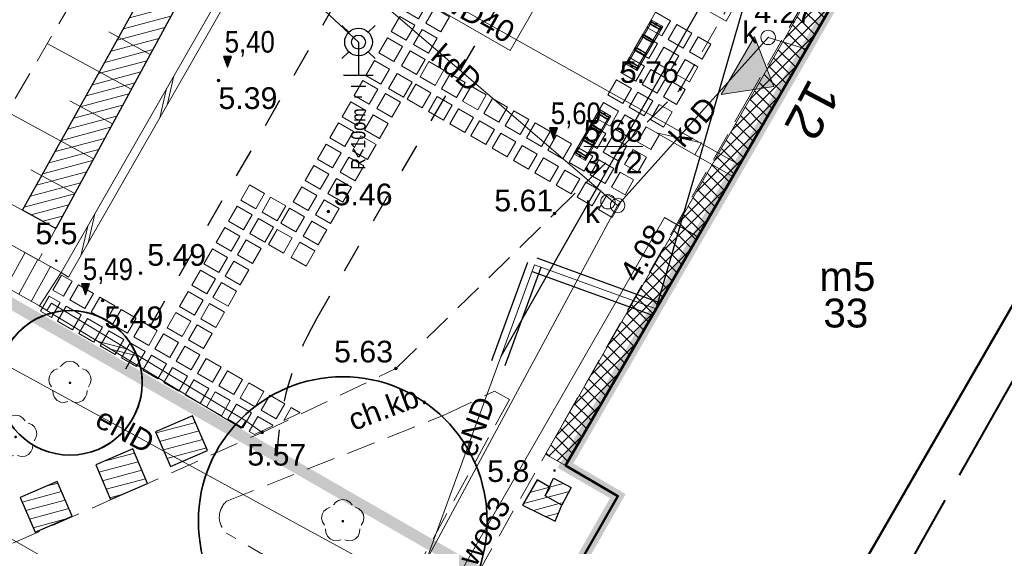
# Model space of a CAD drawing. Extents: x 5477758 to 5478338, y 5918274 to 5918502.
# Tile 57 of 121: x 5477929 to 5477963, y 5918425 to 5918443. Entities that reach past the tile are written whole.
import ezdxf
from ezdxf.enums import TextEntityAlignment as Align

# ---------------------------------------------------------------- set-up
doc = ezdxf.new("R2010")
doc.units = 0
doc.header["$PDSIZE"] = 0.75
for name, pattern in [('budynki akt$0$DASHED', [19.05, 12.7, -6.35]), ('L_0_06', [2, 1.5, -0.5]), ('PRZER1-1', [2, 1, -1]), ('PRZER2-1', [3, 2, -1]), ('PRZER4-1', [5, 4, -1])]:
    doc.linetypes.add(name, pattern=pattern)
doc.layers.get('0').update_dxf_attribs({"color": 8, "linetype": 'CONTINUOUS', "lineweight": 13})
doc.layers.add('!D_rzędne', color=8, linetype='CONTINUOUS')
for name, color, linetype, lineweight in [('000_wejscia do budynków', 8, 'CONTINUOUS', 0), ('0_chodnik do naprawy', 8, 'CONTINUOUS', 0), ('0_granica 10m od okien', 8, 'CONTINUOUS', 0), ('0_GRANICE NAWIERZCHNI', 8, 'CONTINUOUS', 0), ('0_podziały zieleni średniowysokiej i nasadzeń niskich', 8, 'CONTINUOUS', 0), ('0_PROJEKTOWANE SPADKI TERENU', 8, 'CONTINUOUS', 0), ('0_PROJEKTOWANE ZABAWKI', 8, 'CONTINUOUS', 0), ('0_PŁYTA CHODNIKOWA_BETONOWA', 8, 'CONTINUOUS', 0), ('A_GRANICA OPRACOWANIA', 8, 'CONTINUOUS', 0), ('E_linie_kablowe_0.4kV', 1, 'CONTINUOUS', 30), ('E_opis', 5, 'CONTINUOUS', 25), ('E_osw', 8, 'CONTINUOUS', 30), ('E_rury', 5, 'CONTINUOUS', 25), ('GEPADR_O', 8, 'CONTINUOUS', 18), ('GESBZO', 8, 'CONTINUOUS', 50), ('GESBZO_O', 8, 'CONTINUOUS', 50), ('GSPPRB', 8, 'CONTINUOUS', 20), ('GSPRDL', 8, 'CONTINUOUS', 18), ('GSPWPN', 8, 'CONTINUOUS', 13), ('GSPWPN_O', 8, 'CONTINUOUS', 13), ('GSSDSO', 8, 'CONTINUOUS', 18), ('GSSKOD', 8, 'PRZER2-1', 18), ('GSSKOD_O', 8, 'PRZER2-1', 18), ('GSSSCK', 8, 'CONTINUOUS', 18), ('GSSZSN', 8, 'PRZER2-1', 18), ('GULCPR', 8, 'CONTINUOUS', 18), ('GULCPR_O', 8, 'CONTINUOUS', 18), ('GULEPR', 8, 'CONTINUOUS', 18), ('GULEPR_O', 8, 'CONTINUOUS', 18), ('GULKPR', 8, 'CONTINUOUS', 18), ('GULKPR_O', 8, 'CONTINUOUS', 18), ('GULTPR', 8, 'CONTINUOUS', 18), ('GULWPR', 8, 'CONTINUOUS', 18), ('GULWPR_O', 8, 'CONTINUOUS', 18), ('GUPIWZ', 8, 'CONTINUOUS', 18), ('GUPIWZ_O', 8, 'CONTINUOUS', 18), ('GUPKSD', 8, 'CONTINUOUS', 18), ('GUPPRZ', 8, 'CONTINUOUS', 18), ('GUPPRZ_O', 8, 'CONTINUOUS', 18), ('OT_Rzedna', 8, 'CONTINUOUS', 18), ('pomiar', 8, 'CONTINUOUS', 18), ('wysokosci', 8, 'CONTINUOUS', 18), ('zakres', 8, 'PRZER4-1', 50), ('ZZ_grupa', 8, 'CONTINUOUS', 30), ('ZZ_grupa-krzewow-szraf', 8, 'CONTINUOUS', 13), ('ZZ_korona', 8, 'CONTINUOUS', 35)]:
    doc.layers.add(name, color=color, linetype=linetype, lineweight=lineweight)
doc.styles.add('CP_TXTCON', font='ARIAL.TTF', dxfattribs={"width": 0.8})
doc.styles.add('GEO-INFO', font='arial.ttf')
doc.styles.add('STYL_AUTOMATYCZNY_1', font='micross.ttf')
pattern_1 = [(194.933, (5477837.84446, 5918344.9947), (0.08181636, -0.30677734), [])]
pattern_2 = [(194.933, (5477838.29312, 5918344.3774), (0.08181636, -0.3067773), [])]

# ---------------------------------------------------------------- blocks, each defined once
blk = doc.blocks.new('zw$6B5E')
at = {"layer": 'E_osw', "color": 5}
for p, q in [((0.363, 0.041), (0.128, 0.275)), ((1.04, 0.041), (1.275, 0.275)), ((0.363, -0.637), (0.128, -0.871)), ((1.04, -0.637), (1.275, -0.871))]:
    blk.add_line(p, q, dxfattribs=at)
for radius in [0.479, 0.242]:
    blk.add_circle((0.702, -0.298), radius, dxfattribs=at)
blk = doc.blocks.new('POINT')
at = {"color": 0}
blk.add_point((0, 0), dxfattribs=at)
blk = doc.blocks.new('ODTN_2')
at = {"color": 0}
for points in [[(-1.5, -0.5), (0.5, 0.5)], [(-0.5, -0.5), (1.5, 0.5)]]:
    blk.add_lwpolyline(points, dxfattribs=at)
blk = doc.blocks.new('KOLO')
blk.add_hatch(color=0).paths.add_polyline_path([(-0.5, 0), (-0.482963, -0.12941), (-0.433013, -0.25), (-0.353553, -0.353553), (-0.25, -0.433013), (-0.12941, -0.482963), (0, -0.5), (0.12941, -0.482963), (0.25, -0.433013), (0.353553, -0.353553), (0.433013, -0.25), (0.482963, -0.12941), (0.5, 0), (0.482963, 0.12941), (0.433013, 0.25), (0.353553, 0.353553), (0.25, 0.433013), (0.12941, 0.482963), (0, 0.5), (-0.12941, 0.482963), (-0.25, 0.433013), (-0.353553, 0.353553), (-0.433013, 0.25), (-0.482963, 0.12941)])
blk = doc.blocks.new('SPDLP')
blk.add_hatch(color=0).paths.add_polyline_path([(0, -0.09), (0.027812, -0.085595), (0.052901, -0.072812), (0.072812, -0.052901), (0.085595, -0.027812), (0.09, 0), (0.085595, 0.027812), (0.072812, 0.052901), (0.052901, 0.072812), (0.027812, 0.085595), (0, 0.09), (-0.027812, 0.085595), (-0.052901, 0.072812), (-0.072812, 0.052901), (-0.085595, 0.027812), (-0.09, 0), (-0.085595, -0.027812), (-0.072812, -0.052901), (-0.052901, -0.072812), (-0.027812, -0.085595)])
at = {"color": 0}
for points in [[(-0.648554, 1.126667), (-0.481106, 1.325358), (-0.255912, 1.454989), (0, 1.5), (0.255912, 1.454989), (0.481106, 1.325358), (0.648554, 1.126667)], [(-1.271938, -0.268652), (-1.40916, -0.048001), (-1.462858, 0.20623), (-1.426585, 0.463525), (-1.304695, 0.693003), (-1.11182, 0.867117), (-0.871109, 0.964971)], [(0.871109, 0.964971), (1.11182, 0.867117), (1.304695, 0.693003), (1.426585, 0.463525), (1.462858, 0.20623), (1.40916, -0.048001), (1.271938, -0.268652)], [(-0.137547, -1.292703), (-0.389802, -1.355024), (-0.648184, -1.327532), (-0.881678, -1.213525), (-1.062258, -1.026689), (-1.168249, -0.78945), (-1.186929, -0.530282)], [(1.186929, -0.530282), (1.168249, -0.78945), (1.062258, -1.026689), (0.881678, -1.213525), (0.648184, -1.327532), (0.389802, -1.355024), (0.137547, -1.292703)]]:
    blk.add_lwpolyline(points, dxfattribs=at)
blk = doc.blocks.new('OKRAG_PELNY')
at = {"color": 0}
blk.add_lwpolyline([(0, 0.5), (0.12941, 0.482963), (0.25, 0.433013), (0.353553, 0.353553), (0.433013, 0.25), (0.482963, 0.12941), (0.5, 0), (0.482963, -0.12941), (0.433013, -0.25), (0.353553, -0.353553), (0.25, -0.433013), (0.12941, -0.482963), (0, -0.5), (-0.12941, -0.482963), (-0.25, -0.433013), (-0.353553, -0.353553), (-0.433013, -0.25), (-0.482963, -0.12941), (-0.5, 0), (-0.482963, 0.12941), (-0.433013, 0.25), (-0.353553, 0.353553), (-0.25, 0.433013), (-0.12941, 0.482963)], close=True, dxfattribs=at)
blk = doc.blocks.new('OTRN')
at = {"linetype": 'Continuous', "lineweight": 13}
blk.add_hatch(color=0, dxfattribs=at).paths.add_polyline_path([(0, -0.091, 1), (0, 0.091, 1)])
at = {"color": 0, "linetype": 'Continuous', "lineweight": 13}
blk.add_circle((0, 0), 0.0906, dxfattribs=at)
blk = doc.blocks.new('zw$2EFF')
at = {"lineweight": 18}
blk.add_hatch(color=256, dxfattribs=at).paths.add_polyline_path([(-0.771, 0.963), (0, 0), (0.77, 0.963)])
blk.add_lwpolyline([(-0.771, 0.963), (0.77, 0.963), (0, 0), (-0.771, 0.963)], dxfattribs=at)
blk = doc.blocks.new('G$C78CF4A41')
at = {"layer": '!D_rzędne', "linetype": 'Continuous', "lineweight": 13}
for points in [[(0, 0), (-0.324, 0.189), (-0.394, 0.069)], [(0, 0), (-0.253, 0.31), (-0.324, 0.189)]]:
    blk.add_hatch(color=256, dxfattribs=at).paths.add_polyline_path(points)
blk.add_lwpolyline([(0, 0), (-0.253, 0.31), (-0.394, 0.069), (0, 0)])
blk = doc.blocks.new('Płytka betonowa')
for points in [[(5469701.546, 5921608.104), (5469702.146, 5921608.104), (5469702.146, 5921607.504), (5469701.546, 5921607.504), (5469701.546, 5921608.104)], [(5469702.446, 5921608.104), (5469703.046, 5921608.104), (5469703.046, 5921607.504), (5469702.446, 5921607.504), (5469702.446, 5921608.104)]]:
    blk.add_lwpolyline(points)
blk = doc.blocks.new('zw$76AF')
at = {"color": 0}
for p, q in [((-227.1, 43.6), (-226.7, 43.2)), ((-227.1, 43.6), (-227.1, -2.4)), ((-226.7, 43.2), (-227.1, 43.6)), ((-50.9, 43.6), (-227.1, 43.6)), ((-222.5, 39), (-226.7, 43.2)), ((-226.7, 43.2), (-222.5, 39)), ((-222.5, 39), (-222.2, 38.7)), ((-222.2, 38.7), (-222.5, 39)), ((-222.2, 40.6), (-222.2, 28)), ((-220, 40.6), (-220, 41.4)), ((-214, 41.4), (-220, 41.4)), ((-220, 28), (-220, 40.6)), ((-214, 39.8), (-220, 39.8)), ((-214, 38.6), (-220, 38.6)), ((-214, 41.4), (-214, 40.6)), ((-214, 40.6), (-214, 28)), ((-211.8, 28), (-211.8, 40.6)), ((-170.2, 38.6), (-211.8, 38.6)), ((-170.2, 40.6), (-170.2, 28)), ((-168, 40.6), (-168, 41.4)), ((-162, 41.4), (-168, 41.4)), ((-168, 28), (-168, 40.6)), ((-162, 39.8), (-168, 39.8)), ((-162, 38.6), (-168, 38.6)), ((-162, 41.4), (-162, 40.6)), ((-162, 40.6), (-162, 28)), ((-159.8, 28), (-159.8, 40.6)), ((-118.2, 38.6), (-159.8, 38.6)), ((-118.2, 40.6), (-118.2, 28)), ((-116, 40.6), (-116, 41.4)), ((-110, 41.4), (-116, 41.4)), ((-116, 28), (-116, 40.6)), ((-110, 39.8), (-116, 39.8)), ((-110, 38.6), (-116, 38.6)), ((-110, 41.4), (-110, 40.6)), ((-110, 40.6), (-110, 28)), ((-107.8, 28), (-107.8, 40.6)), ((-66.2, 38.6), (-107.8, 38.6)), ((-66.2, 40.6), (-66.2, 28)), ((-64, 40.6), (-64, 41.4)), ((-58, 41.4), (-64, 41.4)), ((-64, 28), (-64, 40.6)), ((-58, 39.8), (-64, 39.8)), ((-58, 38.6), (-64, 38.6)), ((-58, 41.4), (-58, 40.6)), ((-58, 40.6), (-58, 28)), ((-55.8, 28), (-55.8, 40.6)), ((-55.8, 38.7), (-55.5, 39)), ((-55.5, 39), (-55.8, 38.7)), ((-51.3, 43.2), (-55.5, 39)), ((-55.5, 39), (-51.3, 43.2)), ((-51.3, 43.2), (-50.9, 43.6)), ((-50.9, 43.6), (-51.3, 43.2)), ((-50.9, -2.4), (-50.9, 43.6)), ((-226.7, -2), (-222.5, 2.2)), ((-222.5, 2.2), (-226.7, -2)), ((-222.2, 2.5), (-222.5, 2.2)), ((-222.5, 2.2), (-222.2, 2.5)), ((-222.2, 28), (-222.2, 21.7)), ((-222.2, 6.9), (-222.2, 21.7)), ((-222.2, 6.9), (-222.2, 0.6)), ((-220, 21.7), (-220, 28)), ((-220, 6.9), (-220, 21.7)), ((-220, 0.6), (-220, 6.9)), ((-220, 2.6), (-214, 2.6)), ((-214, 1.4), (-220, 1.4)), ((-220, -0.2), (-220, 0.6)), ((-214, 28), (-214, 21.7)), ((-214, 6.9), (-214, 21.7)), ((-214, 6.9), (-214, 0.6)), ((-214, 0.6), (-214, -0.2)), ((-211.8, 21.7), (-211.8, 28)), ((-211.8, 6.9), (-211.8, 21.7)), ((-211.8, 0.6), (-211.8, 6.9)), ((-211.8, 2.6), (-170.2, 2.6)), ((-170.2, 28), (-170.2, 21.7)), ((-170.2, 6.9), (-170.2, 21.7)), ((-170.2, 6.9), (-170.2, 0.6)), ((-168, 21.7), (-168, 28)), ((-168, 6.9), (-168, 21.7)), ((-168, 0.6), (-168, 6.9)), ((-168, 2.6), (-162, 2.6)), ((-162, 1.4), (-168, 1.4)), ((-168, -0.2), (-168, 0.6)), ((-162, 28), (-162, 21.7)), ((-162, 6.9), (-162, 21.7)), ((-162, 6.9), (-162, 0.6)), ((-162, 0.6), (-162, -0.2)), ((-159.8, 21.7), (-159.8, 28)), ((-159.8, 6.9), (-159.8, 21.7)), ((-159.8, 0.6), (-159.8, 6.9)), ((-159.8, 2.6), (-118.2, 2.6)), ((-118.2, 28), (-118.2, 21.7)), ((-118.2, 6.9), (-118.2, 21.7)), ((-118.2, 6.9), (-118.2, 0.6)), ((-116, 21.7), (-116, 28)), ((-116, 6.9), (-116, 21.7)), ((-116, 0.6), (-116, 6.9)), ((-116, 2.6), (-110, 2.6)), ((-110, 1.4), (-116, 1.4)), ((-116, -0.2), (-116, 0.6)), ((-110, 28), (-110, 21.7)), ((-110, 6.9), (-110, 21.7)), ((-110, 6.9), (-110, 0.6)), ((-110, 0.6), (-110, -0.2)), ((-107.8, 21.7), (-107.8, 28)), ((-107.8, 6.9), (-107.8, 21.7)), ((-107.8, 0.6), (-107.8, 6.9)), ((-107.8, 2.6), (-66.2, 2.6)), ((-66.2, 28), (-66.2, 21.7)), ((-66.2, 6.9), (-66.2, 21.7)), ((-66.2, 6.9), (-66.2, 0.6)), ((-64, 21.7), (-64, 28)), ((-64, 6.9), (-64, 21.7)), ((-64, 0.6), (-64, 6.9)), ((-64, 2.6), (-58, 2.6)), ((-58, 1.4), (-64, 1.4)), ((-64, -0.2), (-64, 0.6)), ((-58, 28), (-58, 21.7)), ((-58, 6.9), (-58, 21.7)), ((-58, 6.9), (-58, 0.6)), ((-58, 0.6), (-58, -0.2)), ((-55.8, 21.7), (-55.8, 28)), ((-55.8, 6.9), (-55.8, 21.7)), ((-55.8, 0.6), (-55.8, 6.9)), ((-55.5, 2.2), (-55.8, 2.5)), ((-55.8, 2.5), (-55.5, 2.2)), ((-55.5, 2.2), (-51.3, -2)), ((-51.3, -2), (-55.5, 2.2)), ((-226.7, -2), (-227.1, -2.4)), ((-227.1, -2.4), (-226.7, -2)), ((-227.1, -2.4), (-50.9, -2.4)), ((-214, -0.2), (-220, -0.2)), ((-162, -0.2), (-168, -0.2)), ((-110, -0.2), (-116, -0.2)), ((-58, -0.2), (-64, -0.2)), ((-50.9, -2.4), (-51.3, -2)), ((-51.3, -2), (-50.9, -2.4))]:
    blk.add_line(p, q, dxfattribs=at)
for centre in [(-224.6, 20.6), (-53.4, 20.6)]:
    blk.add_circle(centre, 1.6, dxfattribs=at)
for centre, start, end in [((-221.1, 40.6), 0, 180), ((-212.9, 40.6), 0, 180), ((-169.1, 40.6), 0, 180), ((-160.9, 40.6), 0, 180), ((-117.1, 40.6), 0, 180), ((-108.9, 40.6), 0, 180), ((-65.1, 40.6), 0, 180), ((-56.9, 40.6), 0, 180), ((-221.1, 28), 180, 0), ((-221.1, 0.6), 180, 0), ((-212.9, 28), 180, 0), ((-212.9, 0.6), 180, 0), ((-169.1, 28), 180, 0), ((-169.1, 0.6), 180, 0), ((-160.9, 28), 180, 0), ((-160.9, 0.6), 180, 0), ((-117.1, 28), 180, 0), ((-117.1, 0.6), 180, 0), ((-108.9, 28), 180, 0), ((-108.9, 0.6), 180, 0), ((-65.1, 28), 180, 0), ((-65.1, 0.6), 180, 0), ((-56.9, 28), 180, 0), ((-56.9, 0.6), 180, 0)]:
    blk.add_arc(centre, 1.1, start, end, dxfattribs=at)

msp = doc.modelspace()

# ---------------------------------------------------------------- hatches: boundary and pattern name
at = {"layer": '0_chodnik do naprawy'}
h = msp.add_hatch(dxfattribs=at)
h.set_pattern_fill('ANSI37', color=256, scale=0.1, style=0)
h.set_pattern_definition([(45, (0, 0), (-0.224506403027, 0.224506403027), []), (135, (0, 0), (-0.224506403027, -0.224506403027), [])])
h.paths.add_polyline_path([(5477964.141, 5918455.941), (5477963.369, 5918456.364), (5477946.91, 5918427.756), (5477947.596, 5918427.361)])
at = {"layer": 'ZZ_grupa-krzewow-szraf'}
h = msp.add_hatch(dxfattribs=at)
h.set_pattern_fill('ANSI31', color=256, scale=0.1, angle=90)
h.set_pattern_definition(pattern_1)
h.paths.add_polyline_path([(5477929.952, 5918435.573), (5477944.967, 5918463.262), (5477944.962, 5918463.253), (5477944.111, 5918463.726), (5477928.8, 5918436.198)])
h = msp.add_hatch(dxfattribs=at)
h.set_pattern_fill('ANSI31', color=256, scale=0.1, angle=90)
h.set_pattern_definition([(194.933, (5477837.31246, 5918345.02718), (0.08181636, -0.3067773), [])])
h.paths.add_polyline_path([(5477933.917, 5918427.335), (5477935.2, 5918427.886), (5477934.684, 5918429.085), (5477933.402, 5918428.534)])
h = msp.add_hatch(dxfattribs=at)
h.set_pattern_fill('ANSI31', color=256, scale=0.1, angle=90)
h.set_pattern_definition(pattern_1)
h.paths.add_polyline_path([(5477931.848, 5918426.185), (5477933.131, 5918426.736), (5477932.616, 5918427.936), (5477931.333, 5918427.384)])
h = msp.add_hatch(dxfattribs=at)
h.set_pattern_fill('ANSI31', color=256, scale=0.1, angle=90)
h.set_pattern_definition(pattern_1)
h.paths.add_polyline_path([(5477929.234, 5918425.062), (5477930.517, 5918425.613), (5477930.002, 5918426.813), (5477928.719, 5918426.262)])
h = msp.add_hatch(dxfattribs=at)
h.set_pattern_fill('ANSI31', color=256, scale=0.1, angle=90)
h.set_pattern_definition(pattern_2)
h.paths.add_polyline_path([(5477947.037, 5918426.622), (5477946.613, 5918426.866), (5477946.11, 5918425.992), (5477947.246, 5918425.441), (5477947.474, 5918425.989), (5477946.897, 5918426.318), (5477947.062, 5918426.608)])
h = msp.add_hatch(dxfattribs=at)
h.set_pattern_fill('ANSI31', color=256, scale=0.1, angle=90)
h.set_pattern_definition(pattern_2)
h.paths.add_polyline_path([(5477947.795, 5918426.603), (5477947.182, 5918426.924), (5477946.893, 5918426.32), (5477947.474, 5918425.989)])

# ---------------------------------------------------------------- linework, layer by layer
for p, q in [((5477929.766, 5918434.249), (5477930.139, 5918434.043)), ((5477930.139, 5918434.043), (5477930.395, 5918433.886)), ((5477929.805, 5918432.982), (5477929.726, 5918432.856)), ((5477929.384, 5918432.886), (5477929.64, 5918432.731)), ((5477929.726, 5918432.856), (5477929.641, 5918432.732))]:
    msp.add_line(p, q)
at = {"layer": '0_chodnik do naprawy'}
msp.add_lwpolyline([(5477964.141, 5918455.941), (5477963.369, 5918456.364), (5477946.91, 5918427.756), (5477947.596, 5918427.361), (5477964.141, 5918455.941)], dxfattribs=at)
at = {"layer": '0_granica 10m od okien', "linetype": 'PRZER1-1', "lineweight": 30}
for points in [[(5477938.942, 5918432.371), (5477955.6, 5918461.143)], [(5477941.676, 5918446.931), (5477932.36, 5918430.701)]]:
    msp.add_lwpolyline(points, dxfattribs=at)
msp.add_lwpolyline([(5477938.942, 5918432.371, 0.122354), (5477937.606, 5918427.684)], format="xyb", dxfattribs=at)
at = {"layer": '0_podziały zieleni średniowysokiej i nasadzeń niskich'}
for points in [[(5477944.188, 5918449.863), (5477948.829, 5918447.192), (5477945.683, 5918441.734), (5477941.044, 5918444.404), (5477944.188, 5918449.863)], [(5477948.482, 5918446.592), (5477947.983, 5918445.725), (5477953.164, 5918442.743), (5477953.651, 5918443.617), (5477948.482, 5918446.592)]]:
    msp.add_lwpolyline(points, dxfattribs=at)
at = {"layer": '0_PROJEKTOWANE SPADKI TERENU'}
msp.add_lwpolyline([(5477953.387, 5918437.365), (5477950.753, 5918438.874), (5477952.308, 5918438.533), (5477952.071, 5918438.119)], dxfattribs=at)
at = {"layer": '0_PŁYTA CHODNIKOWA_BETONOWA'}
for points in [[(5477952.629, 5918441.949), (5477952.332, 5918441.427), (5477951.89, 5918441.682), (5477952.189, 5918442.202), (5477952.629, 5918441.949)], [(5477952.183, 5918441.166), (5477951.887, 5918440.645), (5477951.44, 5918440.902), (5477951.74, 5918441.422), (5477952.183, 5918441.166)], [(5477951.738, 5918440.384), (5477951.442, 5918439.863), (5477950.991, 5918440.122), (5477951.29, 5918440.642), (5477951.738, 5918440.384)], [(5477951.293, 5918439.602), (5477950.996, 5918439.081), (5477950.542, 5918439.343), (5477950.841, 5918439.862), (5477951.293, 5918439.602)], [(5477950.848, 5918438.82), (5477950.551, 5918438.299), (5477950.092, 5918438.563), (5477950.392, 5918439.083), (5477950.848, 5918438.82)], [(5477950.402, 5918438.038), (5477950.106, 5918437.517), (5477949.643, 5918437.783), (5477949.942, 5918438.303), (5477950.402, 5918438.038)], [(5477949.957, 5918437.256), (5477949.661, 5918436.735), (5477949.193, 5918437.003), (5477949.493, 5918437.523), (5477949.957, 5918437.256)], [(5477936.654, 5918437.074), (5477936.354, 5918436.554), (5477936.874, 5918436.254), (5477937.174, 5918436.774), (5477936.654, 5918437.074)], [(5477949.512, 5918436.474), (5477949.216, 5918435.954), (5477948.744, 5918436.223), (5477949.044, 5918436.743), (5477949.512, 5918436.474)], [(5477936.229, 5918436.337), (5477935.93, 5918435.817), (5477936.45, 5918435.518), (5477936.749, 5918436.038), (5477936.229, 5918436.337)], [(5477937.39, 5918436.649), (5477937.091, 5918436.129), (5477937.61, 5918435.83), (5477937.91, 5918436.35), (5477937.39, 5918436.649)], [(5477936.966, 5918435.913), (5477936.666, 5918435.393), (5477937.186, 5918435.093), (5477937.486, 5918435.613), (5477936.966, 5918435.913)], [(5477935.805, 5918435.601), (5477935.505, 5918435.081), (5477936.025, 5918434.781), (5477936.325, 5918435.301), (5477935.805, 5918435.601)], [(5477936.541, 5918435.176), (5477936.242, 5918434.656), (5477936.762, 5918434.357), (5477937.061, 5918434.877), (5477936.541, 5918435.176)], [(5477935.381, 5918434.864), (5477935.081, 5918434.344), (5477935.601, 5918434.045), (5477935.9, 5918434.565), (5477935.381, 5918434.864)], [(5477936.117, 5918434.44), (5477935.817, 5918433.92), (5477936.337, 5918433.62), (5477936.637, 5918434.14), (5477936.117, 5918434.44)], [(5477930.221, 5918433.221), (5477929.844, 5918433.438), (5477930.144, 5918433.958), (5477930.52, 5918433.741), (5477930.221, 5918433.221)], [(5477934.956, 5918434.128), (5477934.657, 5918433.608), (5477935.176, 5918433.308), (5477935.476, 5918433.828), (5477934.956, 5918434.128)], [(5477930.957, 5918432.796), (5477930.438, 5918433.096), (5477930.737, 5918433.616), (5477931.257, 5918433.316), (5477930.957, 5918432.796)], [(5477935.693, 5918433.703), (5477935.393, 5918433.183), (5477935.913, 5918432.884), (5477936.212, 5918433.404), (5477935.693, 5918433.703)], [(5477934.532, 5918433.391), (5477934.232, 5918432.871), (5477934.752, 5918432.572), (5477935.052, 5918433.092), (5477934.532, 5918433.391)], [(5477929.797, 5918432.484), (5477929.42, 5918432.702), (5477929.719, 5918433.221), (5477930.096, 5918433.004), (5477929.797, 5918432.484)], [(5477931.694, 5918432.372), (5477931.174, 5918432.672), (5477931.474, 5918433.191), (5477931.993, 5918432.892), (5477931.694, 5918432.372)], [(5477935.268, 5918432.967), (5477934.969, 5918432.447), (5477935.489, 5918432.147), (5477935.788, 5918432.667), (5477935.268, 5918432.967)], [(5477930.533, 5918432.06), (5477930.013, 5918432.36), (5477930.313, 5918432.879), (5477930.833, 5918432.58), (5477930.533, 5918432.06)], [(5477932.43, 5918431.948), (5477931.91, 5918432.247), (5477932.21, 5918432.767), (5477932.73, 5918432.468), (5477932.43, 5918431.948)], [(5477934.328, 5918431.835), (5477933.808, 5918432.135), (5477934.107, 5918432.655), (5477934.627, 5918432.355), (5477934.328, 5918431.835)], [(5477931.269, 5918431.636), (5477930.75, 5918431.935), (5477931.049, 5918432.455), (5477931.569, 5918432.155), (5477931.269, 5918431.636)], [(5477933.167, 5918431.523), (5477932.647, 5918431.823), (5477932.947, 5918432.343), (5477933.466, 5918432.043), (5477933.167, 5918431.523)], [(5477935.064, 5918431.411), (5477934.544, 5918431.711), (5477934.844, 5918432.23), (5477935.364, 5918431.931), (5477935.064, 5918431.411)], [(5477932.006, 5918431.211), (5477931.486, 5918431.511), (5477931.786, 5918432.031), (5477932.305, 5918431.731), (5477932.006, 5918431.211)], [(5477933.903, 5918431.099), (5477933.383, 5918431.398), (5477933.683, 5918431.918), (5477934.203, 5918431.619), (5477933.903, 5918431.099)], [(5477932.742, 5918430.787), (5477932.223, 5918431.086), (5477932.522, 5918431.606), (5477933.042, 5918431.307), (5477932.742, 5918430.787)], [(5477934.64, 5918430.674), (5477934.12, 5918430.974), (5477934.419, 5918431.494), (5477934.939, 5918431.194), (5477934.64, 5918430.674)], [(5477933.479, 5918430.362), (5477932.959, 5918430.662), (5477933.259, 5918431.182), (5477933.778, 5918430.882), (5477933.479, 5918430.362)], [(5477935.376, 5918430.25), (5477934.856, 5918430.55), (5477935.156, 5918431.07), (5477935.676, 5918430.77), (5477935.376, 5918430.25)], [(5477934.215, 5918429.938), (5477933.695, 5918430.238), (5477933.995, 5918430.757), (5477934.515, 5918430.458), (5477934.215, 5918429.938)], [(5477936.113, 5918429.826), (5477935.593, 5918430.125), (5477935.892, 5918430.645), (5477936.412, 5918430.346), (5477936.113, 5918429.826)], [(5477934.952, 5918429.514), (5477934.432, 5918429.813), (5477934.732, 5918430.333), (5477935.251, 5918430.033), (5477934.952, 5918429.514)], [(5477936.329, 5918429.701), (5477936.849, 5918429.401), (5477937.149, 5918429.921), (5477936.629, 5918430.221), (5477936.329, 5918429.701)], [(5477935.688, 5918429.089), (5477935.168, 5918429.389), (5477935.468, 5918429.909), (5477935.988, 5918429.609), (5477935.688, 5918429.089)], [(5477937.586, 5918428.977), (5477937.066, 5918429.276), (5477937.365, 5918429.796), (5477937.885, 5918429.497), (5477937.586, 5918428.977)], [(5477936.204, 5918429.484), (5477935.905, 5918428.964), (5477936.425, 5918428.665), (5477936.724, 5918429.185), (5477936.204, 5918429.484)], [(5477937.868, 5918428.932), (5477937.841, 5918428.919), (5477938.102, 5918429.372), (5477938.413, 5918429.193), (5477937.868, 5918428.932)], [(5477937.443, 5918428.729), (5477937.461, 5918428.76), (5477936.941, 5918429.06), (5477936.641, 5918428.54), (5477936.825, 5918428.434), (5477937.443, 5918428.729)]]:
    msp.add_lwpolyline(points, dxfattribs=at)
at = {"layer": 'A_GRANICA OPRACOWANIA', "linetype": 'budynki akt$0$DASHED', "ltscale": 0.1, "const_width": 0.4}
msp.add_lwpolyline([(5477924.666, 5918437.385), (5477923.68, 5918435.693), (5477947.085, 5918422.232), (5477949.411, 5918426.304), (5477947.596, 5918427.361), (5477964.141, 5918455.941), (5477965.541, 5918458.35), (5477956.078, 5918463.925), (5477947.799, 5918468.803), (5477947.799, 5918468.803), (5477943.997, 5918471.043), (5477943.489, 5918470.182), (5477933.716, 5918453.151), (5477933.004, 5918451.909), (5477924.666, 5918437.385)], dxfattribs=at)
at = {"layer": 'E_linie_kablowe_0.4kV', "color": 7, "linetype": 'ByBlock'}
for p, q in [((5477940.433, 5918442.021), (5477940.433, 5918440.867)), ((5477940.94, 5918440.867), (5477939.917, 5918440.867)), ((5477940.684, 5918440.487), (5477940.173, 5918440.487)), ((5477940.552, 5918440.108), (5477940.297, 5918440.108))]:
    msp.add_line(p, q, dxfattribs=at)
at = {"layer": 'E_opis', "lineweight": 25}
for p, q in [((5477955.306, 5918448.612), (5477945.362, 5918431.14)), ((5477950.737, 5918432.786), (5477955.306, 5918448.612)), ((5477940.433, 5918442.021), (5477936.42, 5918445.751, 18.795))]:
    msp.add_line(p, q, dxfattribs=at)
at = {"layer": 'E_rury', "lineweight": 30}
for p, q in [((5477945.043, 5918430.995), (5477946.29, 5918434.398)), ((5477946.61, 5918434.547), (5477950.822, 5918433.021)), ((5477945.512, 5918430.823), (5477946.76, 5918434.226)), ((5477946.44, 5918434.077), (5477950.651, 5918432.551))]:
    msp.add_line(p, q, dxfattribs=at)
at = {"layer": 'GESBZO', "linetype": 'Continuous', "lineweight": 50}
msp.add_lwpolyline([(5477947.596, 5918427.361), (5477964.141, 5918455.941), (5477973.257, 5918450.553), (5477957.124, 5918422.592), (5477958.789, 5918421.465), (5477950.46, 5918406.9), (5477941.35, 5918412.22), (5477949.411, 5918426.304)], close=True, dxfattribs=at)
at = {"layer": 'GSPPRB', "linetype": 'Continuous', "lineweight": 20}
for p in [(5477955.94, 5918441.774), (5477953.623, 5918437.772), (5477952.118, 5918435.312), (5477930.139, 5918434.043), (5477929.384, 5918432.886), (5477950.737, 5918432.786), (5477947.596, 5918427.361), (5477949.411, 5918426.304)]:
    msp.add_point(p, dxfattribs=at)
at = {"layer": 'GSSDSO', "linetype": 'Continuous', "lineweight": 18}
for points in [[(5477930.395, 5918433.886), (5477937.827, 5918446.866), (5477937.028, 5918447.302), (5477942.928, 5918457.672), (5477942.928, 5918457.672), (5477942.928, 5918457.672), (5477942.676, 5918457.835), (5477942.676, 5918457.835), (5477942.676, 5918457.835), (5477936.617, 5918447.185), (5477937.415, 5918446.75), (5477930.139, 5918434.043)], [(5477929.64, 5918432.731), (5477936.372, 5918428.658), (5477936.527, 5918428.915), (5477929.805, 5918432.982)]]:
    msp.add_lwpolyline(points, dxfattribs=at)
at = {"layer": 'GSSKOD', "linetype": 'PRZER2-1', "lineweight": 18, "ltscale": 0.5}
for points in [[(5477924.632, 5918422.726), (5477928.468, 5918424.674), (5477937.092, 5918428.506), (5477941.728, 5918430.721), (5477947.221, 5918436.084), (5477951.574, 5918440.386), (5477956.873, 5918449.535), (5477962.493, 5918459.043), (5477964.446, 5918462.055), (5477967.996, 5918468.433), (5477968.236, 5918468.933)], [(5477963.369, 5918456.364), (5477953.957, 5918440.129), (5477943.324, 5918421.46), (5477943.065, 5918421.081), (5477945.62, 5918419.676), (5477944.34, 5918417.44), (5477941.721, 5918418.806)]]:
    msp.add_lwpolyline(points, dxfattribs=at)
msp.add_lwpolyline([(5477945.658, 5918429.644), (5477941.358, 5918421.799), (5477935.865, 5918425.024, -0.463504), (5477935.87, 5918426.128), (5477943.438, 5918429.127), (5477945.135, 5918429.94)], format="xyb", close=True, dxfattribs=at)
at = {"layer": 'GSSSCK', "linetype": 'Continuous', "lineweight": 18}
msp.add_lwpolyline([(5477925.206, 5918435.233), (5477925.891, 5918436.39), (5477930.139, 5918434.043), (5477929.384, 5918432.886)], close=True, dxfattribs=at)
at = {"layer": 'GSSSCK', "linetype": 'Continuous', "lineweight": 18, "flags": 128}
for points in [[(5477928.89, 5918434.733), (5477928.229, 5918433.535)], [(5477929.328, 5918434.491), (5477928.665, 5918433.29)], [(5477929.766, 5918434.249), (5477929.101, 5918433.045)]]:
    msp.add_lwpolyline(points, dxfattribs=at)
at = {"layer": 'GSSZSN', "linetype": 'PRZER2-1', "lineweight": 18, "ltscale": 0.5}
for points in [[(5477929.356, 5918434.475), (5477926.268, 5918436.181), (5477930.77, 5918443.87), (5477944.733, 5918468.243), (5477950.113, 5918477.734), (5477949.938, 5918479.477), (5477950.546, 5918480.534)], [(5477950.546, 5918480.534), (5477953.061, 5918478.205), (5477947.805, 5918468.497), (5477938.059, 5918450.522), (5477929.356, 5918434.475)]]:
    msp.add_lwpolyline(points, dxfattribs=at)
at = {"layer": 'GSSZSN', "linetype": 'Continuous', "lineweight": 18, "flags": 128}
for points in [[(5477933.216, 5918441.593), (5477931.782, 5918442.37)], [(5477932.563, 5918440.389), (5477929.655, 5918441.966)], [(5477931.91, 5918439.185), (5477930.437, 5918439.984)], [(5477931.258, 5918437.981), (5477928.27, 5918439.601)], [(5477930.605, 5918436.777), (5477929.091, 5918437.598)], [(5477929.952, 5918435.573), (5477926.886, 5918437.236)]]:
    msp.add_lwpolyline(points, dxfattribs=at)
at = {"layer": 'GULCPR', "linetype": 'Continuous', "lineweight": 18}
msp.add_lwpolyline([(5477953.623, 5918437.772), (5477931.891, 5918449.971)], dxfattribs=at)
at = {"layer": 'GULEPR', "linetype": 'Continuous', "lineweight": 18}
for points in [[(5477956.997, 5918399.286), (5477946.078, 5918405.328), (5477936.07, 5918410.789), (5477942.415, 5918423.098), (5477922.29, 5918434.078), (5477912.965, 5918439.958), (5477903.098, 5918445.156)], [(5477942.415, 5918423.098), (5477946.525, 5918434.312), (5477950.737, 5918432.786)]]:
    msp.add_lwpolyline(points, dxfattribs=at)
at = {"layer": 'GULKPR', "linetype": 'Continuous', "lineweight": 18}
for points in [[(5477938.093, 5918445.598), (5477938.283, 5918445.922), (5477949.403, 5918436.363)], [(5477954.616, 5918442.181), (5477949.403, 5918436.363)], [(5477955.94, 5918441.774), (5477954.616, 5918442.181)], [(5477949.403, 5918436.363), (5477933.821, 5918407.446)]]:
    msp.add_lwpolyline(points, dxfattribs=at)
at = {"layer": 'GULTPR', "linetype": 'Continuous', "lineweight": 18}
msp.add_lwpolyline([(5477924.72, 5918426.924), (5477942.238, 5918416.91), (5477943.582, 5918416.114)], dxfattribs=at)
at = {"layer": 'GULWPR', "linetype": 'Continuous', "lineweight": 18}
msp.add_lwpolyline([(5477935.954, 5918409.731), (5477951.031, 5918435.946), (5477952.118, 5918435.312)], dxfattribs=at)
at = {"layer": 'GUPPRZ_O', "linetype": 'Continuous', "lineweight": 9, "flags": 128}
msp.add_lwpolyline([(5477948.232, 5918438.401), (5477950.271, 5918438.401)], dxfattribs=at)
at = {"layer": 'pomiar', "linetype": 'L_0_06', "lineweight": 13, "flags": 128}
for points in [[(5477930.139, 5918434.043), (5477930.395, 5918433.886)], [(5477936.527, 5918428.915), (5477937.092, 5918428.506), (5477937.092, 5918428.506), (5477937.092, 5918428.506), (5477937.092, 5918428.506), (5477937.092, 5918428.506)]]:
    msp.add_lwpolyline(points, dxfattribs=at)
at = {"layer": 'zakres', "linetype": 'PRZER4-1', "lineweight": 40}
msp.add_lwpolyline([(5477963.54, 5918377.848), (5477941.504, 5918392.244), (5477979.546, 5918459.295), (5477938.033, 5918482.848), (5477904.167, 5918427.813), (5477915.775, 5918420.837), (5477872.982, 5918351.171), (5477887.852, 5918340.978), (5477923.836, 5918315.921)], close=True, dxfattribs=at)
at = {"layer": 'ZZ_grupa'}
for points, elevation in [([(5477944.967, 5918463.262), (5477929.952, 5918435.573), (5477928.8, 5918436.198), (5477944.111, 5918463.726), (5477944.962, 5918463.253)], 10.06), ([(5477933.917, 5918427.335), (5477935.2, 5918427.886), (5477934.684, 5918429.085), (5477933.402, 5918428.534), (5477933.917, 5918427.335)], 10.18), ([(5477931.848, 5918426.185), (5477933.131, 5918426.736), (5477932.616, 5918427.936), (5477931.333, 5918427.384), (5477931.848, 5918426.185)], 10.18), ([(5477929.234, 5918425.062), (5477930.517, 5918425.613), (5477930.002, 5918426.813), (5477928.719, 5918426.262), (5477929.234, 5918425.062)], 10.18)]:
    msp.add_lwpolyline(points, dxfattribs=dict(at, elevation=elevation))
for points in [[(5477947.037, 5918426.622), (5477946.613, 5918426.866), (5477946.11, 5918425.992), (5477947.246, 5918425.441), (5477947.474, 5918425.989), (5477946.897, 5918426.318), (5477947.062, 5918426.608)], [(5477947.182, 5918426.924), (5477947.795, 5918426.603), (5477947.474, 5918425.989), (5477946.893, 5918426.32), (5477947.182, 5918426.924)]]:
    msp.add_lwpolyline(points, dxfattribs=at)
at = {"layer": 'ZZ_korona', "ltscale": 0.25}
msp.add_circle((5477930.441, 5918430.226), 2.5, dxfattribs=at)
at = {"layer": 'ZZ_korona'}
msp.add_circle((5477939.887, 5918425.436, 10.12), 5, dxfattribs=at)
msp.add_arc((5477930.441, 5918430.226), 2.5, 296.0071, 153.8023, dxfattribs=at)

# ---------------------------------------------------------------- block references
at = {"layer": '!D_rzędne', "rotation": 300.2967899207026}
for p in [(5477935.892, 5918441.149, 10.346), (5477947.183, 5918438.674), (5477930.981, 5918433.277)]:
    msp.add_blockref('G$C78CF4A41', p, dxfattribs=at)
at = {"layer": '000_wejscia do budynków', "lineweight": 0, "xscale": -1.5, "yscale": 1.5, "zscale": 1.5, "rotation": 59.93299828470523}
msp.add_blockref('zw$2EFF', (5477954.815, 5918440.482), dxfattribs=at)
at = {"layer": '0_GRANICE NAWIERZCHNI'}
msp.add_blockref('zw$6B5E', (5477939.731, 5918442.319), dxfattribs=at)
at = {"layer": '0_PROJEKTOWANE ZABAWKI', "xscale": 0.01, "yscale": 0.01, "zscale": 0.01, "rotation": 60.04704722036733}
for p in [(5477951.198, 5918443.015), (5477949.402, 5918439.905)]:
    msp.add_blockref('zw$76AF', p, dxfattribs=at)
at = {"layer": '0_PŁYTA CHODNIKOWA_BETONOWA'}
for p, rotation in [((13173679.944, 8318174.605), 150.047046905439), ((13173679.52, 8318173.868), 150.047046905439), ((3078218.979, 13614179.404), 240.0470470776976), ((3078219.715, 13614178.979), 240.0470470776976), ((3078209.698, 13614178.52), 240.0470470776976), ((3078210.478, 13614178.07), 240.0470470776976), ((3078218.08, 13614177.844), 240.0470470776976), ((3078211.127, 13614177.696), 240.0470470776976), ((3078211.864, 13614177.271), 240.0470470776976), ((3078218.817, 13614177.42), 240.0470470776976), ((13173678.246, 8318171.659), 150.047046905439), ((3078212.6, 13614176.847), 240.0470470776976), ((3078213.337, 13614176.423), 240.0470470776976), ((13173677.822, 8318170.922), 150.047046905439), ((3078217.182, 13614176.285), 240.0470470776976), ((3078214.073, 13614175.998), 240.0470470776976), ((3078217.918, 13614175.86), 240.0470470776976), ((13173677.398, 8318170.186), 150.047046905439), ((3078214.81, 13614175.574), 240.0470470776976), ((3078215.546, 13614175.149), 240.0470470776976), ((13173676.973, 8318169.449), 150.047046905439), ((3078216.283, 13614174.725), 240.0470470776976), ((13173676.549, 8318168.713), 150.047046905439), ((3078217.019, 13614174.301), 240.0470470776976), ((13173676.124, 8318167.976), 150.047046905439), ((13173675.7, 8318167.24), 150.047046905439), ((13173675.276, 8318166.504), 150.047046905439)]:
    msp.add_blockref('Płytka betonowa', p, dxfattribs=dict(at, rotation=rotation))
at = {"layer": 'E_osw'}
msp.add_blockref('zw$6B5E', (5477939.731, 5918442.319), dxfattribs=at)
at = {"layer": 'GSPRDL', "lineweight": 18, "xscale": 0.5, "yscale": 0.5}
for p in [(5477930.441, 5918430.226), (5477928.56, 5918428.352), (5477939.887, 5918425.436)]:
    msp.add_blockref('SPDLP', p, dxfattribs=at)
at = {"layer": 'GSPWPN', "lineweight": 13, "xscale": 0.09, "yscale": 0.09}
for p in [(5477929.966, 5918434.451), (5477947.218, 5918427.19)]:
    msp.add_blockref('KOLO', p, dxfattribs=at)
at = {"layer": 'GSSDSO', "lineweight": 18}
for p, xscale, yscale, rotation in [((5477933.795, 5918440.125), 0.4999999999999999, 0.300000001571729, 240.2067430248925), ((5477931.062, 5918435.352), 0.4999999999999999, 0.300000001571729, 240.2067430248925), ((5477932.138, 5918431.395), 0.5, 0.300000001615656, 328.8230138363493)]:
    msp.add_blockref('ODTN_2', p, dxfattribs=dict(at, xscale=xscale, yscale=yscale, rotation=rotation))
at = {"layer": 'GUPIWZ', "lineweight": 18, "xscale": 0.5, "yscale": 0.5}
for p in [(5477954.616, 5918442.181), (5477949.067, 5918436.493), (5477949.403, 5918436.363)]:
    msp.add_blockref('OKRAG_PELNY', p, dxfattribs=at)
at = {"layer": 'GUPKSD', "lineweight": 18, "xscale": 0.5, "yscale": 0.5}
for p in [(5477954.616, 5918442.181), (5477949.403, 5918436.363)]:
    msp.add_blockref('OKRAG_PELNY', p, dxfattribs=at)
at = {"layer": 'GUPPRZ', "lineweight": 18}
for p in [(5477954.616, 5918442.181), (5477949.403, 5918436.363), (5477951.031, 5918435.946)]:
    msp.add_blockref('POINT', p, dxfattribs=at)
at = {"layer": 'OT_Rzedna', "linetype": 'Continuous', "xscale": 0.5, "yscale": 0.5, "zscale": 0.5}
for p in [(5477935.588, 5918440.69), (5477951.574, 5918440.386), (5477939.386, 5918436.159), (5477947.221, 5918436.084), (5477932.887, 5918434.025), (5477931.563, 5918433.07), (5477941.728, 5918430.721), (5477937.092, 5918428.506)]:
    msp.add_blockref('OTRN', p, dxfattribs=at)

# ---------------------------------------------------------------- texts
at = {"layer": '!D_rzędne', "linetype": 'Continuous', "lineweight": 13, "style": 'STYL_AUTOMATYCZNY_1', "width": 0.85}
for s, p in [('5,40', (5477935.8, 5918441.656, 10.346)), ('5,60', (5477947.091, 5918439.18)), ('5,49', (5477930.889, 5918433.784))]:
    msp.add_text(s, height=0.75, rotation=359.9511, dxfattribs=at).set_placement(p)
at = {"layer": 'E_linie_kablowe_0.4kV', "color": 7, "style": 'CP_TXTCON', "width": 0.8}
msp.add_text('R<10om', height=0.5001, rotation=90.0025, dxfattribs=at).set_placement((5477940.673, 5918437.6))
at = {"layer": 'GEPADR_O', "linetype": 'Continuous', "lineweight": 0, "style": 'GEO-INFO'}
msp.add_text('12', height=1.25, rotation=242.1027, dxfattribs=at).set_placement((5477957.156, 5918440.225), align=Align.TOP_LEFT)
at = {"layer": 'GESBZO_O', "linetype": 'Continuous', "lineweight": 0, "style": 'GEO-INFO'}
msp.add_text('m5', height=1, dxfattribs=at).set_placement((5477958.33, 5918433.408), align=Align.RIGHT)
msp.add_text('33', height=1, dxfattribs=at).set_placement((5477957.304, 5918433.142), align=Align.TOP_CENTER)
at = {"layer": 'GSPWPN_O', "linetype": 'Continuous', "lineweight": 0, "style": 'GEO-INFO'}
for s, p in [('5.5', (5477929.245, 5918435.023)), ('5.8', (5477944.889, 5918426.795))]:
    msp.add_text(s, height=0.75, dxfattribs=at).set_placement(p)
at = {"layer": 'GSSKOD_O', "linetype": 'Continuous', "lineweight": 0, "style": 'GEO-INFO'}
msp.add_text('ch.kb.', height=0.75, rotation=20.7541, dxfattribs=at).set_placement((5477941.426, 5918429.413), align=Align.MIDDLE)
at = {"layer": 'GULCPR_O', "linetype": 'Continuous', "lineweight": 0, "style": 'GEO-INFO'}
msp.add_text('cwD40', height=0.75, rotation=330.6909, dxfattribs=at).set_placement((5477944.34, 5918443.064), align=Align.MIDDLE)
at = {"layer": 'GULEPR_O', "linetype": 'Continuous', "lineweight": 0, "style": 'GEO-INFO'}
msp.add_text('eND', height=0.75, rotation=69.8698, dxfattribs=at).set_placement((5477944.47, 5918428.705), align=Align.MIDDLE)
msp.add_text('eND', height=0.75, rotation=331.3817, dxfattribs=at).set_placement((5477932.352, 5918428.588), align=Align.MIDDLE_CENTER)
at = {"layer": 'GULKPR_O', "linetype": 'Continuous', "lineweight": 0, "style": 'GEO-INFO'}
for s, rotation, p in [('kdD', 319.3192, (5477943.843, 5918441.142)), ('koD', 48.1396, (5477952.01, 5918439.272))]:
    msp.add_text(s, height=0.75, rotation=rotation, dxfattribs=at).set_placement(p, align=Align.MIDDLE)
at = {"layer": 'GULWPR_O', "linetype": 'Continuous', "lineweight": 0, "style": 'GEO-INFO'}
msp.add_text('wo63', height=0.75, rotation=60.0948, dxfattribs=at).set_placement((5477944.783, 5918425.096), align=Align.MIDDLE)
at = {"layer": 'GUPIWZ_O', "linetype": 'Continuous', "lineweight": 0, "style": 'GEO-INFO'}
for p in [(5477954.245, 5918441.979), (5477948.793, 5918435.754)]:
    msp.add_text('k', height=0.75, dxfattribs=at).set_placement(p, align=Align.RIGHT)
at = {"layer": 'GUPPRZ_O', "linetype": 'Continuous', "lineweight": 0, "style": 'GEO-INFO'}
for s, p in [('4.27', (5477954.134, 5918442.679)), ('5.68', (5477948.232, 5918438.574)), ('3.72', (5477948.232, 5918437.479))]:
    msp.add_text(s, height=0.75, dxfattribs=at).set_placement(p)
msp.add_text('4.08', height=0.75, rotation=59.3924, dxfattribs=at).set_placement((5477950.798, 5918435.598), align=Align.MIDDLE_RIGHT)
at = {"layer": 'wysokosci', "style": 'GEO-INFO'}
for s, p in [('5.76', (5477949.482, 5918441.359)), ('5.39', (5477935.583, 5918440.455)), ('5.46', (5477939.571, 5918437.121)), ('5.61', (5477945.134, 5918436.912)), ('5.49', (5477933.118, 5918435.028)), ('5.49', (5477931.633, 5918432.87)), ('5.63', (5477939.587, 5918431.682)), ('5.57', (5477936.582, 5918428.112))]:
    msp.add_text(s, height=0.75, dxfattribs=at).set_placement(p, align=Align.TOP_LEFT)

doc.saveas('drawing.dxf')
